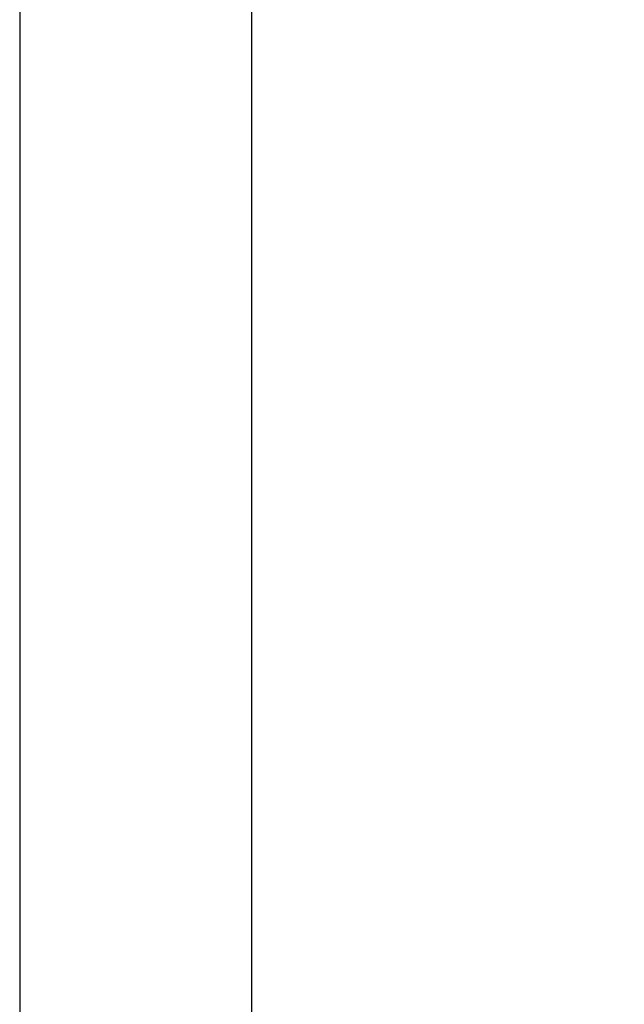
# Model space of a CAD drawing. Header units: millimetres. Extents: x 8 to 806, y 12 to 1720.
# Tile 126 of 129: x 709 to 756, y 1533 to 1608. Entities that reach past the tile are written whole.
import ezdxf

# ---------------------------------------------------------------- set-up
doc = ezdxf.new("R2010")
doc.units = ezdxf.units.MM

msp = doc.modelspace()

# ---------------------------------------------------------------- linework, layer by layer
at = {"color": 7, "linetype": 'Continuous', "lineweight": 30}
for p, q in [((727.296, 1395.192), (727.296, 1687.881)), ((709.496, 1681.311), (709.496, 1395.404))]:
    msp.add_line(p, q, dxfattribs=at)
msp.add_open_spline([(758.977, 1541.252), (758.826, 1540.723), (758.318, 1538.942), (757.485, 1535.899), (756.478, 1532.124), (755.504, 1528.338), (754.56, 1524.544), (753.663, 1520.814), (752.812, 1517.148), (752.004, 1513.547), (751.223, 1509.94), (750.468, 1506.326), (749.74, 1502.705), (749.037, 1499.079), (748.361, 1495.447), (747.71, 1491.81), (747.086, 1488.167), (746.49, 1484.542), (745.923, 1480.934), (745.384, 1477.344), (744.869, 1473.75), (744.365, 1470.056), (743.875, 1466.264), (743.4, 1462.372), (742.953, 1458.478), (742.534, 1454.58), (742.142, 1450.681), (741.784, 1446.854), (741.459, 1443.1), (741.165, 1439.419), (740.894, 1435.738), (740.647, 1432.056), (740.424, 1428.374), (740.224, 1424.692), (740.048, 1421.011), (739.895, 1417.33), (739.765, 1413.651), (739.659, 1409.994), (739.576, 1406.362), (739.516, 1402.753), (739.479, 1399.441), (739.471, 1397.331), (739.468, 1396.424)], degree=3, knots=[0, 0, 0, 0, 0.011266, 0.03791, 0.064563, 0.091227, 0.1179, 0.144582, 0.169748, 0.194921, 0.2201, 0.245287, 0.270479, 0.295676, 0.320879, 0.346086, 0.371296, 0.39651, 0.421275, 0.446043, 0.470811, 0.49558, 0.522326, 0.549072, 0.575815, 0.602555, 0.62929, 0.65602, 0.681217, 0.706407, 0.731589, 0.756763, 0.781927, 0.807081, 0.832223, 0.857353, 0.882469, 0.907571, 0.932209, 0.956831, 0.981435, 1, 1, 1, 1], dxfattribs=at)

doc.saveas('drawing.dxf')
